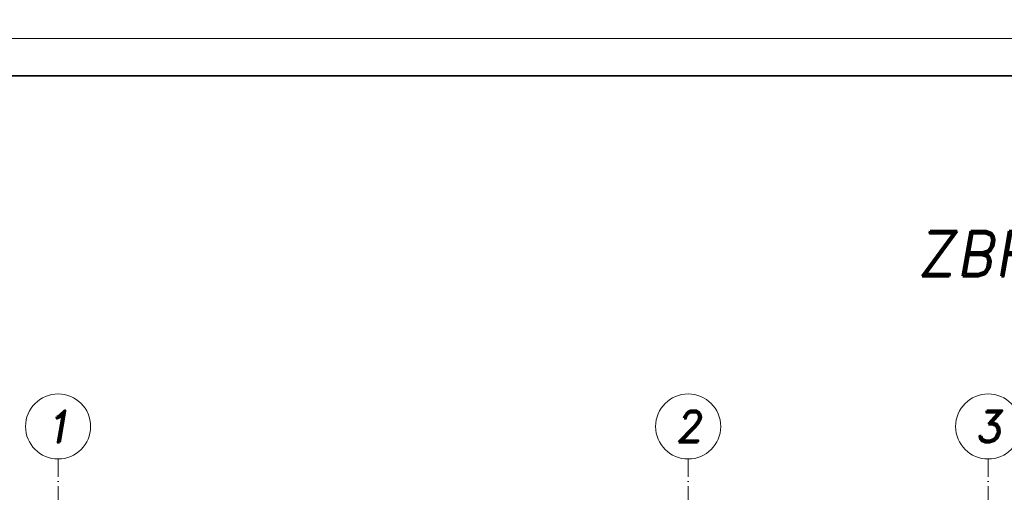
# Model space of a CAD drawing. Header units: millimetres. Extents: x 295948 to 312016, y 6878 to 18016.
# Tile 71 of 252: x 300875 to 301531, y 14924 to 15239. Entities that reach past the tile are written whole.
import ezdxf

# ---------------------------------------------------------------- set-up
doc = ezdxf.new("R2010")
doc.units = ezdxf.units.MM
doc.linetypes.add('ACAD_ISO10W100', pattern=[18, 12, -3, 0, -3])
for name, color, linetype, lineweight in [('konstrukcja', 3, 'Continuous', 35), ('konstrukcja wymiary', 1, 'Continuous', 13), ('opisy', 2, 'Continuous', 18), ('osie', 5, 'ACAD_ISO10W100', 13)]:
    doc.layers.add(name, color=color, linetype=linetype, lineweight=lineweight)
doc.styles.get("Standard").update_dxf_attribs({"font": 'romand.shx', "oblique": 10})

msp = doc.modelspace()

# ---------------------------------------------------------------- linework, layer by layer
at = {"layer": 'konstrukcja'}
msp.add_lwpolyline([(306241.285, 15201.794), (306241.285, 13766.794), (300541.285, 13766.794), (300541.285, 15201.794)], close=True, dxfattribs=at)
at = {"layer": 'konstrukcja wymiary'}
for points in [[(306266.285, 17326.794), (306266.285, 15226.794), (300516.285, 15226.794), (300516.285, 17326.794)], [(306266.285, 15226.794), (306266.285, 13741.794), (300516.285, 13741.794), (300516.285, 15226.794)]]:
    msp.add_lwpolyline(points, close=True, dxfattribs=at)
at = {"layer": 'opisy'}
for centre in [(300900.44, 14968.097), (301320.44, 14968.097), (301520.44, 14968.097)]:
    msp.add_circle(centre, 21.7, dxfattribs=at)
at = {"layer": 'osie'}
for p, q in [((300900.44, 14946.397), (300900.44, 14048.413)), ((301320.44, 14946.397), (301320.44, 14048.413)), ((301520.44, 14946.397), (301520.44, 14048.413))]:
    msp.add_line(p, q, dxfattribs=at)

# ---------------------------------------------------------------- texts
at = {"layer": 'opisy', "attachment_point": 5}
for s, insert, char_height, width in [('{\\H0.66667x;ZBROJENIE DOLNE PŁYTY P-1\\P\\H0.83333x;skala 1:50}', (301783.077, 15060.78), 45, 1829.46597), ('1', (300900.44, 14968.097), 21, 6.92519), ('2', (301320.44, 14968.097), 21, 6.92519), ('3', (301520.44, 14968.097), 21, 6.92519)]:
    msp.add_mtext(s, dxfattribs=dict(at, insert=insert, char_height=char_height, width=width))

doc.saveas('drawing.dxf')
